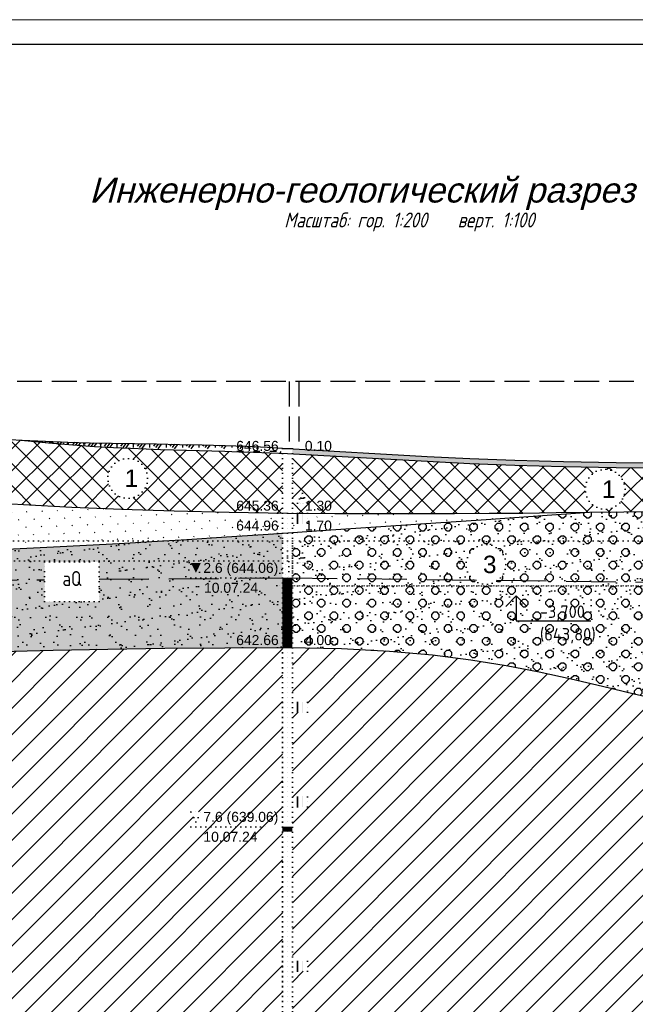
# Model space of a CAD drawing. Header units: millimetres. Extents: x -56135 to 1694203, y -446411 to -23139.
# Tile 64 of 256: x 394588 to 406963, y -118279 to -98505. Entities that reach past the tile are written whole.
import ezdxf

# ---------------------------------------------------------------- set-up
doc = ezdxf.new("R2010")
doc.units = ezdxf.units.MM
for name, pattern in [('CONTI', [1, 0, 1]), ('DASHED', [7, 5, -2, 0]), ('L2', [1, 0, 1])]:
    doc.linetypes.add(name, pattern=pattern)
for name, color, linetype, lineweight in [('0 Фундамент', 5, 'Continuous', 30), ('A-ANNO-NOTE-2', 7, 'Continuous', 18), ('G-ANNO-DIMS', 7, 'Continuous', 9), ('G-ANNO-DIMS-1', 7, 'Continuous', 18), ('ТОНКИЕ', 7, 'Continuous', 9)]:
    doc.layers.add(name, color=color, linetype=linetype, lineweight=lineweight)
for name, color, linetype in [('CUT_LRS', 7, 'CONTI'), ('CUT_TST', 7, 'CONTI'), ('ТОЛСТЫЕ_ОСНОВНЫЕ', 6, 'Continuous')]:
    doc.layers.add(name, color=color, linetype=linetype)
doc.styles.add('ISOCPEUR', font='GOST_Common.ttf', dxfattribs={"height": 450})
doc.styles.get("Standard").update_dxf_attribs({"font": 'arial.ttf'})
pattern_1 = [(45, (-1057.792, 153.6672), (-2.2097087, 2.2097087), []), (135, (-1057.792, 153.6672), (-2.2097087, -2.2097087), [])]
pattern_2 = [(45, (-1057.792, 153.6672), (-1.4849242, 1.4849242), [0.15, -2.1])]
pattern_3 = [(45, (-1056.007, 155.1972), (-2.55, 2.55), [0.721249, -2.884996]), (45, (-1054.987, 154.1772), (-2.55, 2.55), [0.721249, -2.884996]), (135, (-1055.497, 154.1772), (-2.55, -2.55), [0.721249, -2.884996]), (135, (-1054.477, 155.1972), (-2.55, -2.55), [0.721249, -2.884996]), (0, (-1055.497, 154.1772), (2.55, 2.55), [0.51, -4.59]), (0, (-1055.497, 155.7072), (2.55, 2.55), [0.51, -4.59]), (90, (-1056.007, 154.6872), (-2.55, 2.55), [0.51, -4.59]), (90, (-1054.477, 154.6872), (-2.55, 2.55), [0.51, -4.59])]
pattern_4 = [(37.5, (-1057.792, 153.6672), (-0.125987, 3.8536475), [0, -3.04, 0, -3.4, 0, -3.25]), (7.5, (-1057.792, 153.667), (3.539553, 5.644292), [0, -1.64, 0, -2.74, 0, -1.05]), (327.5, (-1060.252, 153.6672), (6.228284, 0.011318), [0, -1, 0, -3.6, 0, -4.7]), (317.5, (-1060.252, 153.667), (6.012253, 1.755351), [0, -0.5, 0, -2.36, 0, -2.7])]
pattern_5 = [(45, (-1057.792, 153.6672), (-2.6516504, 2.6516504), [])]
pattern_6 = [(0, (-1057.792, 153.6672), (1.65, 2.2), [1.32, -1.98]), (0, (-1057.572, 153.3372), (1.65, 2.2), [0.88, -2.42]), (0, (-1057.352, 153.0072), (1.65, 2.2), [0.44, -2.86]), (90, (-1057.132, 152.2372), (-1.65, 2.2), [1.1, -3.3]), (53.13, (-1056.362, 152.4792), (-3.3, 6e-06), [1.43, -1.32]), (53.13, (-1055.922, 152.2372), (-3.3, 6e-06), [1.43, -1.32]), (53.13, (-1055.482, 151.9952), (-3.3, 6e-06), [1.43, -1.32])]

# ---------------------------------------------------------------- blocks, each defined once
blk = doc.blocks.new('*U42')
at = {"layer": 'ТОЛСТЫЕ_ОСНОВНЫЕ', "color": 6}
blk.add_lwpolyline([(20, 5), (1256, 5), (1256, 589), (20, 589)], close=True, dxfattribs=at)
at = {"layer": 'ТОНКИЕ'}
blk.add_lwpolyline([(0, 0), (1261, 0), (1261, 594), (0, 594)], close=True, dxfattribs=at)
blk = doc.blocks.new('Высотные отметки - Вверх-711287-Разрез 3-3')
at = {"layer": '0 Фундамент'}
for p, q in [((13237, 8150), (14737, 8150)), ((13237, 7650), (13237, 8150))]:
    blk.add_line(p, q, dxfattribs=at)
at = {"layer": 'A-ANNO-NOTE-2'}
for q in [(13025, 7862), (13449, 7862)]:
    blk.add_line((13237, 7650), q, dxfattribs=at)
blk = doc.blocks.new('UZ_971')
at = {"layer": 'CUT_TST', "color": 0}
for p, q in [((0, 0), (1, 2)), ((1, 2), (0.4, 0)), ((1, 2), (0.7, 0)), ((1, 2), (2, 0)), ((1, 2), (1, 0)), ((1, 2), (1.3, 0)), ((1, 2), (1.6, 0)), ((2, 0), (0, 0))]:
    blk.add_line(p, q, dxfattribs=at)
blk = doc.blocks.new('UZ_970')
at = {"layer": 'CUT_TST', "color": 0}
for p, q in [((0, 0), (0, 2)), ((0, 2), (2, 2)), ((2, 2), (2, 0)), ((0, 1.8), (2, 1.8)), ((0, 1.6), (2, 1.6)), ((0, 1.4), (2, 1.4)), ((0, 1.2), (2, 1.2)), ((0, 1), (2, 1)), ((0, 0.8), (2, 0.8)), ((0, 0.6), (2, 0.6)), ((0, 0.4), (2, 0.4)), ((0, 0.2), (2, 0.2)), ((2, 0), (0, 0))]:
    blk.add_line(p, q, dxfattribs=at)
blk = doc.blocks.new('геология разряи 2-2')
at = {"layer": 'CUT_LRS'}
h = blk.add_hatch(dxfattribs=at)
h.set_pattern_fill('TEHNO', color=256, scale=25, style=0)
h.set_pattern_definition(pattern_1)
h.paths.add_polyline_path([(331.45, -210.39), (340.75, -211.1), (350.01, -211.76), (359.3, -212.38), (368.74, -212.95), (378.44, -213.45), (388.48, -213.87), (398.99, -214.22), (410.06, -214.48), (420.79, -214.63), (420.79, -202.61), (418.22, -202.52), (414.98, -202.41), (412, -202.31), (409.23, -202.22), (406.59, -202.14), (404.04, -202.06), (401.5, -201.99), (398.93, -201.92), (396.25, -201.85), (393.39, -201.76), (390.27, -201.64), (386.83, -201.47), (382.98, -201.24), (378.65, -200.92), (373.76, -200.51), (368.25, -199.99), (363.44, -199.71), (357.99, -199.32), (352.02, -198.84), (345.39, -198.25), (339.19, -197.64), (333.73, -197.17), (328.91, -196.81), (324.62, -196.56), (320.78, -196.39), (317.26, -196.3), (313.98, -196.27), (310.82, -196.29), (307.71, -196.34), (304.64, -196.44), (301.6, -196.58), (298.6, -196.78), (295.66, -197.03), (292.77, -197.36), (289.95, -197.76), (287.19, -198.25), (285.55, -198.51), (284.07, -198.72), (282.75, -198.88), (281.56, -199.01), (280.47, -199.11), (279.47, -199.17), (278.54, -199.21), (277.64, -199.23), (276.77, -199.23), (275.87, -199.21), (274.92, -199.16), (273.85, -199.08), (272.65, -198.95), (271.25, -198.78), (269.63, -198.54), (267.74, -198.25), (266.44, -198.02), (266.44, -204.93), (274.9, -205.66), (284.37, -206.48), (293.83, -207.29), (303.28, -208.1), (312.71, -208.89), (322.1, -209.65)])
h.paths.add_polyline_path([(341.68, -200.93), (352.68, -200.93), (352.68, -208.93), (341.68, -208.93), (341.68, -204.93)], flags=16)
h.paths.add_polyline_path([(299.82, -202.3, -1), (307.82, -202.3, -1)], flags=16)
h.paths.add_polyline_path([(393.69, -207.65, -1), (385.69, -207.65, -1)], flags=16)
h.paths.add_polyline_path([(388.18, -205.03), (390.92, -205.03), (390.92, -210.28), (388.18, -210.28)], flags=8)
h.paths.add_polyline_path([(302.3, -199.67), (305.05, -199.67), (305.05, -204.92), (302.3, -204.92)], flags=8)
h.paths.add_polyline_path([(344.55, -202.38), (349.05, -202.38), (349.05, -206.89), (344.55, -206.89)], flags=8)
h.paths.add_polyline_path([(410.99, -214.65), (418.57, -214.65), (418.57, -211.64), (410.99, -211.64)], flags=9)
h.paths.add_polyline_path([(268.44, -204.85), (273.73, -204.85), (273.73, -201.84), (268.44, -201.84)], flags=24)
at = {"layer": 'CUT_LRS', "linetype": 'Continuous'}
h = blk.add_hatch(dxfattribs=at)
h.set_pattern_fill('POCHVA', color=256, scale=11, style=0)
h.set_pattern_definition(pattern_6)
h.paths.add_polyline_path([(398.93, -201.92), (401.5, -201.99), (404.04, -202.06), (406.59, -202.14), (409.23, -202.22), (412, -202.31), (414.98, -202.41), (418.22, -202.52), (420.79, -202.61), (420.79, -201.65), (421.79, -201.65), (417.79, -201.41), (413.57, -201.22), (409.18, -201.07), (404.67, -200.95), (400.1, -200.85), (395.5, -200.77), (390.93, -200.69), (386.43, -200.61), (382.03, -200.51), (377.64, -200.39), (373.15, -200.22), (368.45, -200), (368.25, -199.99), (373.76, -200.51), (378.65, -200.92), (382.98, -201.24), (386.83, -201.47), (390.27, -201.64), (393.39, -201.76), (396.25, -201.85)])
h.paths.add_polyline_path([(410.99, -202.65), (418.71, -202.65), (418.71, -199.64), (410.99, -199.64)], flags=9)
h = blk.add_hatch(dxfattribs=at)
h.set_pattern_fill('POCHVA', color=256, scale=11, style=0)
h.set_pattern_definition(pattern_6)
h.paths.add_polyline_path([(477.26, -204.31), (467.51, -204.04), (458.44, -203.68), (449.89, -203.25), (422.79, -201.7), (422.79, -202.7), (449.89, -204.25), (458.44, -204.68), (467.51, -205.04), (477.26, -205.31), (487.84, -205.48), (499.4, -205.55), (512.1, -205.5), (526.1, -205.34), (540.54, -205.07), (540.54, -204.07), (526.1, -204.34), (512.1, -204.5), (499.4, -204.55), (487.84, -204.48)])
h.paths.add_polyline_path([(530.74, -205.05), (538.46, -205.05), (538.46, -202.04), (530.74, -202.04)], flags=24)
h.paths.add_polyline_path([(424.79, -202.65), (429.65, -202.65), (429.65, -199.64), (424.79, -199.64)], flags=9)
at = {"layer": 'CUT_LRS'}
h = blk.add_hatch(dxfattribs=at)
h.set_pattern_fill('TEHNO', color=256, scale=25, style=0)
h.set_pattern_definition(pattern_1)
h.paths.add_polyline_path([(475.78, -214.56), (482.51, -214.49), (489.43, -214.41), (496.55, -214.33), (503.83, -214.26), (511.24, -214.19), (518.75, -214.13), (526.32, -214.08), (533.93, -214.06), (540.54, -214.05), (540.54, -205.07), (526.1, -205.34), (512.1, -205.5), (499.4, -205.55), (487.84, -205.48), (477.26, -205.31), (467.51, -205.04), (458.44, -204.68), (449.89, -204.25), (422.79, -202.7), (422.79, -214.65), (423.79, -214.65), (424.79, -214.65), (425.79, -214.65), (425.79, -214.67), (431.34, -214.71), (440.02, -214.74), (447.98, -214.74), (455.38, -214.72), (462.37, -214.68), (469.12, -214.63)])
h.paths.add_polyline_path([(489.65, -209.84, -1), (481.65, -209.84, -1)], flags=16)
h.paths.add_polyline_path([(423.79, -212.65), (424.79, -210.65), (425.79, -212.65)], flags=16)
h.paths.add_polyline_path([(483.88, -213.58), (487.13, -213.58), (487.13, -206.46), (483.88, -206.46)], flags=24)
h.paths.add_polyline_path([(530.74, -214.05), (538.46, -214.05), (538.46, -211.05), (530.74, -211.05)], flags=24)
h.paths.add_polyline_path([(424.79, -214.65), (429.51, -214.65), (429.51, -211.65), (424.79, -211.65)], flags=25)
at = {"layer": 'CUT_LRS', "linetype": 'Continuous'}
h = blk.add_hatch(dxfattribs=at)
h.set_pattern_fill('PESOK_S', color=256, scale=30, style=0)
h.set_pattern_definition(pattern_2)
h.paths.add_polyline_path([(322.57, -223.84), (328.98, -223.58), (335.26, -223.3), (341.64, -223.02), (348.14, -222.72), (354.73, -222.42), (361.39, -222.11), (368.07, -221.79), (374.75, -221.45), (381.39, -221.11), (387.97, -220.75), (394.55, -220.37), (401.56, -219.94), (409.53, -219.43), (419, -218.81), (420.79, -218.69), (420.79, -214.63), (410.06, -214.48), (398.99, -214.22), (388.48, -213.87), (378.44, -213.45), (368.74, -212.95), (359.3, -212.38), (350.01, -211.76), (340.75, -211.1), (331.45, -210.39), (322.1, -209.65), (312.71, -208.89), (303.28, -208.1), (293.83, -207.29), (284.37, -206.48), (274.9, -205.66), (266.44, -204.93), (266.44, -211.85), (270.97, -211.86), (275.89, -211.89), (280.16, -211.94), (283.73, -212), (286.55, -212.08), (288.57, -212.16), (289.75, -212.24), (290.03, -212.33), (289.39, -212.42), (287.89, -212.51), (285.61, -212.6), (282.63, -212.68), (279.04, -212.74), (274.93, -212.8), (270.37, -212.83), (266.44, -212.84), (266.44, -216.85), (267.44, -216.85), (267.44, -215.85), (269.44, -215.85), (269.44, -216.86), (270.97, -216.86), (275.89, -216.89), (280.16, -216.94), (283.73, -217), (286.55, -217.08), (288.57, -217.16), (289.75, -217.24), (290.03, -217.33), (289.39, -217.42), (287.89, -217.51), (285.61, -217.6), (282.63, -217.68), (279.04, -217.74), (274.93, -217.8), (270.37, -217.83), (269.44, -217.83), (269.44, -217.85), (267.44, -217.85), (267.44, -217.84), (266.44, -217.84), (266.44, -224.84), (278.61, -224.78), (289.94, -224.66), (299.72, -224.5), (308.23, -224.31), (315.75, -224.09)])
h.paths.add_polyline_path([(326.01, -216.71, -1), (334.01, -216.71, -1)], flags=16)
h.paths.add_polyline_path([(294.99, -215.94, -1), (299.95, -215.94, -1)], flags=16)
h.paths.add_polyline_path([(364.15, -217.33, -1), (359.19, -217.33, -1)], flags=16)
h.paths.add_polyline_path([(269.44, -208.85), (267.44, -208.85), (267.44, -206.85), (269.44, -206.85)], flags=16)
h.paths.add_polyline_path([(360.95, -218.53), (362.19, -218.53), (362.19, -216.14), (360.95, -216.14)], flags=8)
h.paths.add_polyline_path([(296.74, -217.14), (297.99, -217.14), (297.99, -214.75), (296.74, -214.75)], flags=8)
h.paths.add_polyline_path([(328.01, -220.46), (332.01, -220.46), (332.01, -213.34), (328.01, -213.34)], flags=24)
h.paths.add_polyline_path([(410.99, -218.65), (418.85, -218.65), (418.85, -215.65), (410.99, -215.65)], flags=24)
h.paths.add_polyline_path([(268.44, -224.85), (273.73, -224.85), (273.73, -221.85), (268.44, -221.85)], flags=9)
at = {"layer": 'CUT_LRS'}
h = blk.add_hatch(dxfattribs=at)
h.set_pattern_fill('GR_GR', color=256, scale=17, style=0)
h.set_pattern_definition(pattern_3)
h.paths.add_polyline_path([(540.54, -229.04), (540.54, -214.05), (533.93, -214.06), (526.32, -214.08), (518.75, -214.13), (511.24, -214.19), (503.83, -214.26), (496.55, -214.33), (489.43, -214.41), (482.48, -214.49), (461.71, -215.91), (444.56, -217.08), (430.5, -218.04), (422.79, -218.56), (422.79, -227.66), (459.21, -228.09, -0.228667), (457.7, -224.95, -1), (465.7, -224.95, -0.234826), (464.11, -228.14)])
h.paths.add_polyline_path([(423.79, -224.65), (424.79, -222.65), (425.79, -224.65)], flags=16)
h.paths.add_polyline_path([(464.11, -228.14, -0.342467), (459.21, -228.09), (422.79, -227.66), (422.79, -241.67), (432.67, -241.87), (442.31, -242.37), (450.92, -243.13), (458.67, -244.1), (465.78, -245.25), (472.42, -246.54), (478.79, -247.95), (485.09, -249.43), (491.47, -250.94), (498, -252.44), (504.7, -253.87), (511.58, -255.18), (518.68, -256.3), (526.03, -257.19), (533.64, -257.79), (540.54, -258.02), (540.54, -229.04)])
h.paths.add_polyline_path([(516.14, -239.03, -1), (508.14, -239.03, -1)], flags=16)
h.paths.add_polyline_path([(524.07, -228.76), (536.78, -228.76), (536.78, -225.33), (524.07, -225.33)], flags=24)
h.paths.add_polyline_path([(510.4, -242.78), (514.15, -242.78), (514.15, -235.66), (510.4, -235.66)], flags=24)
h.paths.add_polyline_path([(524.17, -232.55), (532.88, -232.55), (532.88, -229.55), (524.17, -229.55)], flags=24)
h.paths.add_polyline_path([(530.74, -258.05), (538.17, -258.05), (538.17, -255.05), (530.74, -255.05)], flags=9)
h.paths.add_polyline_path([(424.79, -241.65), (430.08, -241.65), (430.08, -238.65), (424.79, -238.65)], flags=24)
h = blk.add_hatch(dxfattribs=at)
h.set_pattern_fill('AR-SAND', color=256, scale=2, style=0)
h.set_pattern_definition(pattern_4)
h.paths.add_polyline_path([(464.11, -228.14, -0.342467), (459.21, -228.09), (422.79, -227.66), (422.79, -241.67), (432.67, -241.87), (442.31, -242.37), (450.92, -243.13), (458.67, -244.1), (465.78, -245.25), (472.42, -246.54), (478.79, -247.95), (485.09, -249.43), (491.47, -250.94), (498, -252.44), (504.7, -253.87), (511.58, -255.18), (518.68, -256.3), (526.03, -257.19), (533.64, -257.79), (540.54, -258.02), (540.54, -229.04)])
h.paths.add_polyline_path([(516.14, -239.03, -1), (508.14, -239.03, -1)], flags=16)
h.paths.add_polyline_path([(540.54, -229.04), (540.54, -214.05), (533.93, -214.06), (526.32, -214.08), (518.75, -214.13), (511.24, -214.19), (503.83, -214.26), (496.55, -214.33), (489.43, -214.41), (482.48, -214.49), (461.71, -215.91), (444.56, -217.08), (430.5, -218.04), (422.79, -218.56), (422.79, -227.66), (459.21, -228.09, -0.228667), (457.7, -224.95, -1), (465.7, -224.95, -0.234826), (464.11, -228.14)])
h.paths.add_polyline_path([(423.79, -224.65), (424.79, -222.65), (425.79, -224.65)], flags=16)
h.paths.add_polyline_path([(510.4, -242.78), (514.15, -242.78), (514.15, -235.66), (510.4, -235.66)], flags=24)
h.paths.add_polyline_path([(524.17, -232.55), (532.88, -232.55), (532.88, -229.55), (524.17, -229.55)], flags=24)
h.paths.add_polyline_path([(530.74, -258.05), (538.17, -258.05), (538.17, -255.05), (530.74, -255.05)], flags=9)
h.paths.add_polyline_path([(424.79, -241.65), (430.08, -241.65), (430.08, -238.65), (424.79, -238.65)], flags=24)
h.paths.add_polyline_path([(524.07, -228.76), (536.78, -228.76), (536.78, -225.33), (524.07, -225.33)], flags=24)
at = {"layer": 'CUT_LRS', "linetype": 'Continuous'}
h = blk.add_hatch(dxfattribs=at)
h.set_pattern_fill('PESOK_S', color=256, scale=30, style=0)
h.set_pattern_definition(pattern_2)
h.paths.add_polyline_path([(461.71, -215.91), (482.48, -214.49), (475.78, -214.56), (469.12, -214.63), (462.37, -214.68), (455.38, -214.72), (447.98, -214.74), (440.02, -214.74), (431.34, -214.71), (425.79, -214.67), (425.79, -216.65), (423.79, -216.65), (423.79, -214.66), (422.79, -214.65), (422.79, -218.56), (430.5, -218.04), (444.56, -217.08)])
h.paths.add_polyline_path([(424.79, -218.65), (429.65, -218.65), (429.65, -215.64), (424.79, -215.64)], flags=9)
at = {"layer": 'CUT_LRS'}
h = blk.add_hatch(dxfattribs=at)
h.set_pattern_fill('GR_GR', color=256, scale=17, style=0)
h.set_pattern_definition(pattern_3)
h.paths.add_polyline_path([(348.14, -222.72), (341.64, -223.02), (335.26, -223.3), (328.98, -223.58), (322.57, -223.84), (315.75, -224.09), (308.23, -224.31), (299.72, -224.5), (289.94, -224.66), (278.61, -224.78), (266.44, -224.84), (266.44, -244.84), (275.16, -244.79), (284.34, -244.68), (293.12, -244.53), (301.63, -244.34), (310, -244.11), (318.36, -243.86), (326.85, -243.59), (335.6, -243.3), (344.72, -243), (354.26, -242.71), (364.25, -242.43), (374.7, -242.18), (385.66, -241.96), (397.14, -241.8), (409.18, -241.69), (420.79, -241.65), (420.79, -227.66), (383.96, -227.94), (383.96, -232.41), (372.96, -232.41), (372.96, -228.41), (372.96, -224.41), (383.96, -224.41), (383.96, -227.94), (420.78, -227.66), (420.79, -227.65), (420.79, -218.69), (419, -218.81), (409.53, -219.43), (401.56, -219.94), (394.55, -220.37), (387.97, -220.75), (381.39, -221.11), (374.75, -221.45), (368.07, -221.79), (361.39, -222.11), (354.73, -222.42)])
h.paths.add_polyline_path([(302.63, -237.78, -1), (310.63, -237.78, -1)], flags=16)
h.paths.add_polyline_path([(269.44, -230.85), (267.44, -230.85), (268.44, -228.85)], flags=16)
h.paths.add_polyline_path([(304.89, -241.52), (308.64, -241.52), (308.64, -234.4), (304.89, -234.4)], flags=24)
h.paths.add_polyline_path([(404.52, -231.15), (413.66, -231.15), (413.66, -228.15), (404.52, -228.15)], flags=24)
h.paths.add_polyline_path([(404.32, -227.36), (417.32, -227.36), (417.32, -223.93), (404.32, -223.93)], flags=24)
h.paths.add_polyline_path([(410.99, -241.65), (418.85, -241.65), (418.85, -238.65), (410.99, -238.65)], flags=24)
h.paths.add_polyline_path([(268.44, -244.85), (273.73, -244.85), (273.73, -241.85), (268.44, -241.85)], flags=9)
h = blk.add_hatch(dxfattribs=at)
h.set_pattern_fill('AR-SAND', color=256, scale=2, style=0)
h.set_pattern_definition(pattern_4)
h.paths.add_polyline_path([(335.6, -243.3), (344.72, -243), (354.26, -242.71), (364.25, -242.43), (374.7, -242.18), (385.66, -241.96), (397.14, -241.8), (409.18, -241.69), (420.79, -241.65), (420.79, -227.66), (383.96, -227.94), (383.96, -232.41), (372.96, -232.41), (372.96, -228.41), (372.96, -224.41), (383.96, -224.41), (383.96, -227.94), (420.78, -227.66), (420.79, -227.65), (420.79, -218.69), (419, -218.81), (409.53, -219.43), (401.56, -219.94), (394.55, -220.37), (387.97, -220.75), (381.39, -221.11), (374.75, -221.45), (368.07, -221.79), (361.39, -222.11), (354.73, -222.42), (348.14, -222.72), (341.64, -223.02), (335.26, -223.3), (328.98, -223.58), (322.57, -223.84), (315.75, -224.09), (308.23, -224.31), (299.72, -224.5), (289.94, -224.66), (278.61, -224.78), (266.44, -224.84), (266.44, -244.84), (275.16, -244.79), (284.34, -244.68), (293.12, -244.53), (301.63, -244.34), (310, -244.11), (318.36, -243.86), (326.85, -243.59)])
h.paths.add_polyline_path([(302.63, -237.78, -1), (310.63, -237.78, -1)], flags=16)
h.paths.add_polyline_path([(269.44, -230.85), (267.44, -230.85), (268.44, -228.85)], flags=16)
h.paths.add_polyline_path([(304.89, -241.52), (308.64, -241.52), (308.64, -234.4), (304.89, -234.4)], flags=24)
h.paths.add_polyline_path([(404.52, -231.15), (413.66, -231.15), (413.66, -228.15), (404.52, -228.15)], flags=24)
h.paths.add_polyline_path([(404.32, -227.36), (417.32, -227.36), (417.32, -223.93), (404.32, -223.93)], flags=24)
h.paths.add_polyline_path([(410.99, -241.65), (418.85, -241.65), (418.85, -238.65), (410.99, -238.65)], flags=24)
h.paths.add_polyline_path([(268.44, -244.85), (273.73, -244.85), (273.73, -241.85), (268.44, -241.85)], flags=9)
at = {"layer": 'CUT_LRS', "linetype": 'Continuous'}
h = blk.add_hatch(dxfattribs=at)
h.set_pattern_fill('SUGL_D', color=256, scale=30, style=0)
h.set_pattern_definition(pattern_5)
h.paths.add_polyline_path([(420.79, -241.65), (409.18, -241.69), (397.14, -241.8), (385.66, -241.96), (374.7, -242.18), (364.25, -242.43), (354.26, -242.71), (344.72, -243), (335.6, -243.3), (326.85, -243.59), (318.36, -243.86), (310, -244.11), (301.63, -244.34), (293.12, -244.53), (284.34, -244.68), (275.16, -244.79), (269.44, -244.82), (269.44, -246.85), (267.44, -246.85), (267.44, -244.85), (266.44, -244.85), (266.44, -347.85), (265.44, -347.85), (273.51, -352.14), (281.48, -357.94), (289.33, -364.97), (297.03, -372.96), (304.54, -381.65), (311.83, -390.76), (318.88, -400.02), (325.64, -409.16), (332.12, -417.97), (338.31, -426.39), (344.27, -434.44), (350.02, -442.13), (355.59, -449.47), (361.03, -456.46), (366.36, -463.11), (371.62, -469.43), (376.86, -475.42), (382.17, -481), (387.66, -486.11), (393.45, -490.66), (399.64, -494.56), (406.36, -497.75), (413.7, -500.14), (420.79, -501.46)])
h.paths.add_polyline_path([(346.28, -314.42), (346.28, -322.42), (335.28, -322.42), (335.28, -318.42), (335.28, -314.42)], flags=16)
h.paths.add_polyline_path([(294.07, -295.52, -1), (302.07, -295.52, -1)], flags=16)
h.paths.add_polyline_path([(385.32, -343.06, -1), (377.32, -343.06, -1)], flags=16)
h.paths.add_polyline_path([(402.39, -274.65), (404.39, -274.65), (403.39, -276.65)], flags=16)
h.paths.add_polyline_path([(269.44, -292.85), (269.44, -294.85), (267.44, -294.85), (267.44, -292.85)], flags=16)
h.paths.add_polyline_path([(269.44, -315.85), (269.44, -317.85), (267.44, -317.85), (267.44, -315.85)], flags=16)
h.paths.add_polyline_path([(269.44, -341.85), (269.44, -343.85), (267.44, -343.85), (267.44, -341.85)], flags=16)
h.paths.add_polyline_path([(338.31, -315.56), (343.24, -315.56), (343.24, -320.06), (338.31, -320.06)], flags=8)
h.paths.add_polyline_path([(379.66, -340.44), (383.16, -340.44), (383.16, -345.69), (379.66, -345.69)], flags=8)
h.paths.add_polyline_path([(296.41, -292.89), (299.91, -292.89), (299.91, -298.15), (296.41, -298.15)], flags=8)
h.paths.add_polyline_path([(404.4, -281.15), (413.55, -281.15), (413.55, -278.14), (404.4, -278.14)], flags=24)
h.paths.add_polyline_path([(404.32, -277.36), (417.18, -277.36), (417.18, -273.93), (404.32, -273.93)], flags=24)
h.paths.add_polyline_path([(410.99, -501.65), (418.42, -501.65), (418.42, -498.64), (410.99, -498.64)], flags=9)
h.paths.add_polyline_path([(268.44, -347.85), (274.44, -347.85), (274.44, -344.84), (268.44, -344.84)], flags=24)
h = blk.add_hatch(dxfattribs=at)
h.set_pattern_fill('SUGL_D', color=256, scale=30, style=0)
h.set_pattern_definition(pattern_5)
h.paths.add_polyline_path([(540.54, -258.02), (533.64, -257.79), (526.03, -257.19), (518.68, -256.3), (511.58, -255.18), (504.7, -253.87), (498, -252.44), (491.47, -250.94), (485.09, -249.43), (478.79, -247.95), (472.42, -246.54), (465.78, -245.25), (458.67, -244.1), (450.92, -243.13), (442.31, -242.37), (432.67, -241.87), (422.79, -241.67), (422.79, -501.72), (433.56, -502.48), (446.23, -503.12), (459.81, -503.58), (474.31, -503.89), (489.73, -504.06), (506.07, -504.14), (523.34, -504.12), (540.54, -504.05)])
h.paths.add_polyline_path([(425.79, -304.65), (425.79, -306.65), (423.79, -306.65), (423.79, -304.65)], flags=16)
h.paths.add_polyline_path([(425.79, -273.65), (423.79, -273.65), (423.79, -271.65), (425.79, -271.65)], flags=16)
h.paths.add_polyline_path([(425.79, -254.65), (423.79, -254.65), (423.79, -252.65), (425.79, -252.65)], flags=16)
h.paths.add_polyline_path([(522.14, -271.05), (524.14, -271.05), (523.14, -273.05)], flags=16)
h.paths.add_polyline_path([(477.08, -358.75), (488.08, -358.75), (488.08, -366.75), (477.08, -366.75), (477.08, -362.75)], flags=16)
h.paths.add_polyline_path([(457.93, -362.16, -1), (449.93, -362.16, -1)], flags=16)
h.paths.add_polyline_path([(514.9, -363.45, -1), (506.9, -363.45, -1)], flags=16)
h.paths.add_polyline_path([(425.79, -366.65), (425.79, -368.65), (423.79, -368.65), (423.79, -366.65)], flags=16)
h.paths.add_polyline_path([(425.79, -412.65), (425.79, -414.65), (423.79, -414.65), (423.79, -412.65)], flags=16)
h.paths.add_polyline_path([(425.79, -444.65), (425.79, -446.65), (423.79, -446.65), (423.79, -444.65)], flags=16)
h.paths.add_polyline_path([(425.79, -495.65), (425.79, -497.65), (423.79, -497.65), (423.79, -495.65)], flags=16)
h.paths.add_polyline_path([(480.11, -359.88), (485.04, -359.88), (485.04, -364.39), (480.11, -364.39)], flags=8)
h.paths.add_polyline_path([(509.24, -360.83), (512.74, -360.83), (512.74, -366.08), (509.24, -366.08)], flags=8)
h.paths.add_polyline_path([(452.27, -359.54), (455.78, -359.54), (455.78, -364.79), (452.27, -364.79)], flags=8)
h.paths.add_polyline_path([(524.19, -277.55), (532.91, -277.55), (532.91, -274.54), (524.19, -274.54)], flags=24)
h.paths.add_polyline_path([(524.07, -273.76), (536.93, -273.76), (536.93, -270.33), (524.07, -270.33)], flags=24)
h.paths.add_polyline_path([(530.74, -504.05), (538.17, -504.05), (538.17, -501.04), (530.74, -501.04)], flags=24)
h.paths.add_polyline_path([(424.79, -501.65), (431.22, -501.65), (431.22, -498.64), (424.79, -498.64)], flags=24)
for p, q in [((420.79, -201.65), (420.79, -501.65)), ((422.79, -201.65), (422.79, -501.65)), ((418.79, -214.65), (419.79, -214.65)), ((419.79, -214.65), (421.79, -214.65)), ((420.79, -214.65), (422.79, -214.65)), ((420.79, -214.65), (422.79, -214.65)), ((421.79, -214.65), (423.79, -214.65)), ((423.79, -214.65), (424.79, -214.65)), ((420.79, -215.65), (422.79, -215.65)), ((420.79, -216.65), (422.79, -216.65)), ((418.79, -218.65), (419.79, -218.65)), ((419.79, -218.65), (421.79, -218.65)), ((420.79, -217.65), (422.79, -217.65)), ((420.79, -218.65), (422.79, -218.65)), ((420.79, -218.65), (422.79, -218.65)), ((420.79, -218.65), (422.79, -218.65)), ((420.79, -218.65), (422.79, -218.65)), ((421.79, -218.65), (423.79, -218.65)), ((423.79, -218.65), (424.79, -218.65)), ((420.79, -219.65), (422.79, -219.65)), ((420.79, -220.65), (422.79, -220.65)), ((420.79, -221.65), (422.79, -221.65)), ((420.79, -222.65), (422.79, -222.65)), ((420.79, -223.65), (422.79, -223.65)), ((420.79, -223.65), (422.79, -223.65)), ((420.79, -223.65), (422.79, -223.65)), ((421.79, -223.65), (420.79, -224.65)), ((422.79, -223.65), (420.79, -225.65)), ((422.79, -224.65), (420.79, -226.65)), ((422.79, -225.65), (420.79, -227.65)), ((422.79, -226.65), (421.79, -227.65)), ((420.79, -227.65), (422.79, -227.65)), ((420.79, -227.65), (422.79, -227.65)), ((422.79, -227.65), (422.79, -227.65)), ((418.79, -241.65), (419.79, -241.65)), ((419.79, -241.65), (421.79, -241.65)), ((420.79, -241.65), (422.79, -241.65)), ((420.79, -241.65), (422.79, -241.65)), ((420.79, -241.65), (422.79, -241.65)), ((420.79, -242.65), (422.79, -242.65)), ((421.79, -241.65), (423.79, -241.65)), ((423.79, -241.65), (424.79, -241.65)), ((420.79, -243.65), (422.79, -243.65)), ((420.79, -244.65), (422.79, -244.65)), ((420.79, -245.65), (422.79, -245.65)), ((420.79, -246.65), (422.79, -246.65)), ((420.79, -247.65), (422.79, -247.65)), ((420.79, -248.65), (422.79, -248.65)), ((420.79, -249.65), (422.79, -249.65)), ((420.79, -250.65), (422.79, -250.65)), ((420.79, -251.65), (422.79, -251.65)), ((420.79, -252.65), (422.79, -252.65)), ((420.79, -253.65), (422.79, -253.65)), ((420.79, -254.65), (422.79, -254.65)), ((420.79, -255.65), (422.79, -255.65)), ((420.79, -256.65), (422.79, -256.65)), ((420.79, -257.65), (422.79, -257.65)), ((420.79, -258.65), (422.79, -258.65)), ((420.79, -259.65), (422.79, -259.65)), ((420.79, -260.65), (422.79, -260.65)), ((420.79, -261.65), (422.79, -261.65)), ((420.79, -262.65), (422.79, -262.65)), ((420.79, -263.65), (422.79, -263.65)), ((420.79, -264.65), (422.79, -264.65)), ((420.79, -265.65), (422.79, -265.65)), ((420.79, -266.65), (422.79, -266.65)), ((420.79, -267.65), (422.79, -267.65)), ((420.79, -268.65), (422.79, -268.65)), ((420.79, -269.65), (422.79, -269.65)), ((420.79, -270.65), (422.79, -270.65)), ((420.79, -271.65), (422.79, -271.65)), ((420.79, -272.65), (422.79, -272.65)), ((420.79, -273.65), (422.79, -273.65)), ((420.79, -274.65), (422.79, -274.65)), ((420.79, -275.65), (422.79, -275.65)), ((420.79, -276.65), (422.79, -276.65)), ((420.79, -277.65), (422.79, -277.65)), ((420.79, -277.65), (422.79, -277.65)), ((420.79, -277.65), (422.79, -277.65)), ((420.79, -278.65), (422.79, -278.65)), ((420.79, -278.65), (422.79, -278.65)), ((420.79, -278.65), (422.79, -278.65)), ((420.79, -279.65), (422.79, -279.65)), ((420.79, -280.65), (422.79, -280.65)), ((420.79, -281.65), (422.79, -281.65)), ((420.79, -282.65), (422.79, -282.65)), ((420.79, -283.65), (422.79, -283.65)), ((420.79, -284.65), (422.79, -284.65)), ((420.79, -285.65), (422.79, -285.65)), ((420.79, -286.65), (422.79, -286.65)), ((420.79, -287.65), (422.79, -287.65)), ((420.79, -288.65), (422.79, -288.65)), ((420.79, -289.65), (422.79, -289.65)), ((420.79, -290.65), (422.79, -290.65)), ((420.79, -291.65), (422.79, -291.65)), ((420.79, -292.65), (422.79, -292.65)), ((420.79, -293.65), (422.79, -293.65)), ((420.79, -294.65), (422.79, -294.65)), ((420.79, -295.65), (422.79, -295.65)), ((420.79, -296.65), (422.79, -296.65)), ((420.79, -297.65), (422.79, -297.65)), ((420.79, -298.65), (422.79, -298.65)), ((420.79, -299.65), (422.79, -299.65)), ((420.79, -300.65), (422.79, -300.65)), ((420.79, -301.65), (422.79, -301.65)), ((420.79, -302.65), (422.79, -302.65)), ((420.79, -303.65), (422.79, -303.65)), ((420.79, -304.65), (422.79, -304.65)), ((420.79, -305.65), (422.79, -305.65)), ((420.79, -306.65), (422.79, -306.65)), ((420.79, -307.65), (422.79, -307.65)), ((420.79, -308.65), (422.79, -308.65)), ((420.79, -309.65), (422.79, -309.65)), ((420.79, -310.65), (422.79, -310.65)), ((420.79, -311.65), (422.79, -311.65)), ((420.79, -312.65), (422.79, -312.65))]:
    blk.add_line(p, q)
at = {"color": 5}
for p, q in [((402.39, -227.65), (417.79, -227.65)), ((402.39, -274.65), (404.39, -274.65)), ((403.39, -276.65), (402.39, -274.65)), ((403.39, -276.65), (404.39, -274.65)), ((402.39, -277.65), (417.79, -277.65))]:
    blk.add_line(p, q, dxfattribs=at)
at = {"lineweight": 0}
blk.add_line((659.44, -229.25), (419.42, -229.25), dxfattribs=at)
at = {"lineweight": 30}
for points in [[(421.81, -220.25), (263.84, -220.25), (263.84, -224.25), (421.81, -224.25)], [(659.44, -220.25), (422.79, -220.25), (422.79, -229.25), (659.44, -229.25)]]:
    blk.add_lwpolyline(points, close=True, dxfattribs=at)
blk.add_lwpolyline([(372.96, -228.41), (372.96, -224.41), (383.96, -224.41), (383.96, -232.41), (372.96, -232.41)], close=True)
at = {"color": 5}
blk.add_lwpolyline([(403.39, -226.65, 0, 2, 0), (403.39, -224.65, 0, 2, 0)], format="xyseb", dxfattribs=at)
at = {"const_width": 2}
for points in [[(421.79, -227.65), (421.79, -241.65)], [(421.79, -277.65), (421.79, -278.65)]]:
    blk.add_lwpolyline(points, dxfattribs=at)
at = {"layer": 'CUT_LRS', "linetype": 'DASHED'}
for points in [[(659.44, -203.55), (659.44, -188.25), (263.84, -188.25), (263.84, -197.56)], [(422.14, -188.25), (422.14, -201.78)], [(424.09, -188.25), (424.09, -201.78)]]:
    blk.add_lwpolyline(points, dxfattribs=at)
at = {"layer": 'CUT_LRS', "linetype": 'Continuous'}
for points in [[(345.39, -198.25), (352.02, -198.84), (357.99, -199.32), (363.44, -199.71), (368.45, -200), (373.15, -200.22), (377.64, -200.39), (382.03, -200.51), (386.43, -200.61), (390.93, -200.69), (395.5, -200.77), (400.1, -200.85), (404.67, -200.95), (409.18, -201.07), (413.57, -201.22), (417.79, -201.41), (421.79, -201.65)], [(368.25, -199.99), (373.76, -200.51), (378.65, -200.92), (382.98, -201.24), (386.83, -201.47), (390.27, -201.64), (393.39, -201.76), (396.25, -201.85), (398.93, -201.92), (401.5, -201.99), (404.04, -202.06), (406.59, -202.14), (409.23, -202.22), (412, -202.31), (414.98, -202.41), (418.22, -202.52), (421.79, -202.65)], [(420.79, -201.65), (422.79, -201.65)], [(421.79, -201.65), (449.89, -203.25)], [(421.79, -202.65), (449.89, -204.25)], [(449.89, -203.25), (458.44, -203.68), (467.51, -204.04), (477.26, -204.31), (487.84, -204.48), (499.4, -204.55), (512.1, -204.5), (526.1, -204.34), (541.54, -204.05)], [(265.44, -204.85), (274.9, -205.66), (284.37, -206.48), (293.83, -207.29), (303.28, -208.1), (312.71, -208.89), (322.1, -209.65), (331.45, -210.39), (340.75, -211.1), (350.01, -211.76), (359.3, -212.38), (368.74, -212.95), (378.44, -213.45), (388.48, -213.87), (398.99, -214.22), (410.06, -214.48), (421.79, -214.65)], [(449.89, -204.25), (458.44, -204.68), (467.51, -205.04), (477.26, -205.31), (487.84, -205.48), (499.4, -205.55), (512.1, -205.5), (526.1, -205.34), (541.54, -205.05)], [(361.39, -222.11), (368.07, -221.79), (374.75, -221.45), (381.39, -221.11), (387.97, -220.75), (394.55, -220.37), (401.56, -219.94), (409.53, -219.43), (419, -218.81), (430.5, -218.04), (444.56, -217.08), (461.71, -215.91), (482.48, -214.49)], [(421.79, -214.65), (431.34, -214.71), (440.02, -214.74), (447.98, -214.74), (455.38, -214.72), (462.37, -214.68), (469.12, -214.63), (475.78, -214.56), (482.51, -214.49), (489.43, -214.41), (496.55, -214.33), (503.83, -214.26), (511.24, -214.19), (518.75, -214.13), (526.32, -214.08), (533.93, -214.06), (541.54, -214.05)], [(265.44, -244.85), (275.16, -244.79), (284.34, -244.68), (293.12, -244.53), (301.63, -244.34), (310, -244.11), (318.36, -243.86), (326.85, -243.59), (335.6, -243.3), (344.72, -243), (354.26, -242.71), (364.25, -242.43), (374.7, -242.18), (385.66, -241.96), (397.14, -241.8), (409.18, -241.69), (421.79, -241.65)], [(421.79, -241.65), (432.67, -241.87), (442.31, -242.37), (450.92, -243.13), (458.67, -244.1), (465.78, -245.25), (472.42, -246.54), (478.79, -247.95), (485.09, -249.43), (491.47, -250.94), (498, -252.44), (504.7, -253.87), (511.58, -255.18), (518.68, -256.3), (526.03, -257.19), (533.64, -257.79), (541.54, -258.05)]]:
    blk.add_lwpolyline(points, dxfattribs=at)
at = {"layer": 'CUT_LRS', "color": 5, "linetype": 'DASHED', "ltscale": 2}
for points in [[(245.44, -229), (372.96, -228.02)], [(383.96, -227.94), (421.79, -227.65), (541.54, -229.05), (667.94, -228.5)]]:
    blk.add_lwpolyline(points, dxfattribs=at)
at = {"layer": 'CUT_LRS', "linetype": 'L2'}
for centre in [(389.69, -207.65), (485.65, -209.84), (461.7, -224.95)]:
    blk.add_circle(centre, 4, dxfattribs=at)
for name, p in [('UZ_971', (423.79, -212.65)), ('UZ_970', (423.79, -216.65)), ('UZ_971', (423.79, -224.65)), ('UZ_970', (423.79, -254.65)), ('UZ_970', (423.79, -273.65)), ('UZ_970', (423.79, -306.65))]:
    blk.add_blockref(name, p)
for s, p in [('646.56', (411.49, -202.15)), ('0.10', (425.29, -202.15)), ('645.36', (411.49, -214.15)), ('1.30', (425.29, -214.15)), ('644.96', (411.49, -218.15)), ('1.70', (425.29, -218.15)), ('642.66', (411.49, -241.15)), ('4.00', (425.29, -241.15))]:
    blk.add_text(s, height=2).set_placement(p)
at = {"color": 5}
for s, p in [('2.6 (644.06)', (404.89, -226.65)), ('10.07.24', (405.02, -230.65)), ('7.6 (639.06)', (404.89, -276.65)), ('10.07.24', (404.9, -280.65))]:
    blk.add_text(s, height=2, dxfattribs=at).set_placement(p)
at = {"attachment_point": 1}
for s, insert, char_height, width in [('{\\H1.25x;\\Q15;Инженерно-геологический разрез по линии VII-VII}', (381.97, -147.28), 4, 196.6415), ('{\\fGOST type A|b0|i0|c204|p2;\\H0.75x;\\Q15;Масштаб: гор. 1:200    верт. 1:100}', (421.14, -154.28), 4, 122.0484), ('1', (389.05, -205.9), 3.5, 10.9905), ('1', (485.01, -208.09), 3.5, 10.9905), ('3', (461.09, -223.2), 3.5, 10.9905), ('{\\fGOST type A|b0|i0|c0|p2;aQ}', (376.57, -226.29), 3, 10.9905)]:
    blk.add_mtext(s, dxfattribs=dict(at, insert=insert, char_height=char_height, width=width))

msp = doc.modelspace()

# ---------------------------------------------------------------- block references
at = {"xscale": 100, "yscale": 100, "zscale": 100}
msp.add_blockref('*U42', (324717.5, -157904.7), dxfattribs=at)
at = {"layer": 'CUT_LRS', "linetype": 'Continuous', "xscale": 100, "yscale": 100, "zscale": 100}
msp.add_blockref('геология разряи 2-2', (357791.3, -86949.1), dxfattribs=at)
at = {"layer": 'G-ANNO-DIMS', "xscale": -1, "rotation": 180}
msp.add_blockref('Высотные отметки - Вверх-711287-Разрез 3-3', (391332.1, -102426.6), dxfattribs=at)

# ---------------------------------------------------------------- texts
at = {"layer": 'G-ANNO-DIMS-1', "char_height": 250, "width": 1150.283, "attachment_point": 7, "line_spacing_factor": 1.149209, "style": 'ISOCPEUR'}
for s, insert in [('-3,700', (405044.2, -110576.6)), ('(643,80)', (405044.2, -111030.9))]:
    msp.add_mtext(s, dxfattribs=dict(at, insert=insert))

doc.saveas('drawing.dxf')
